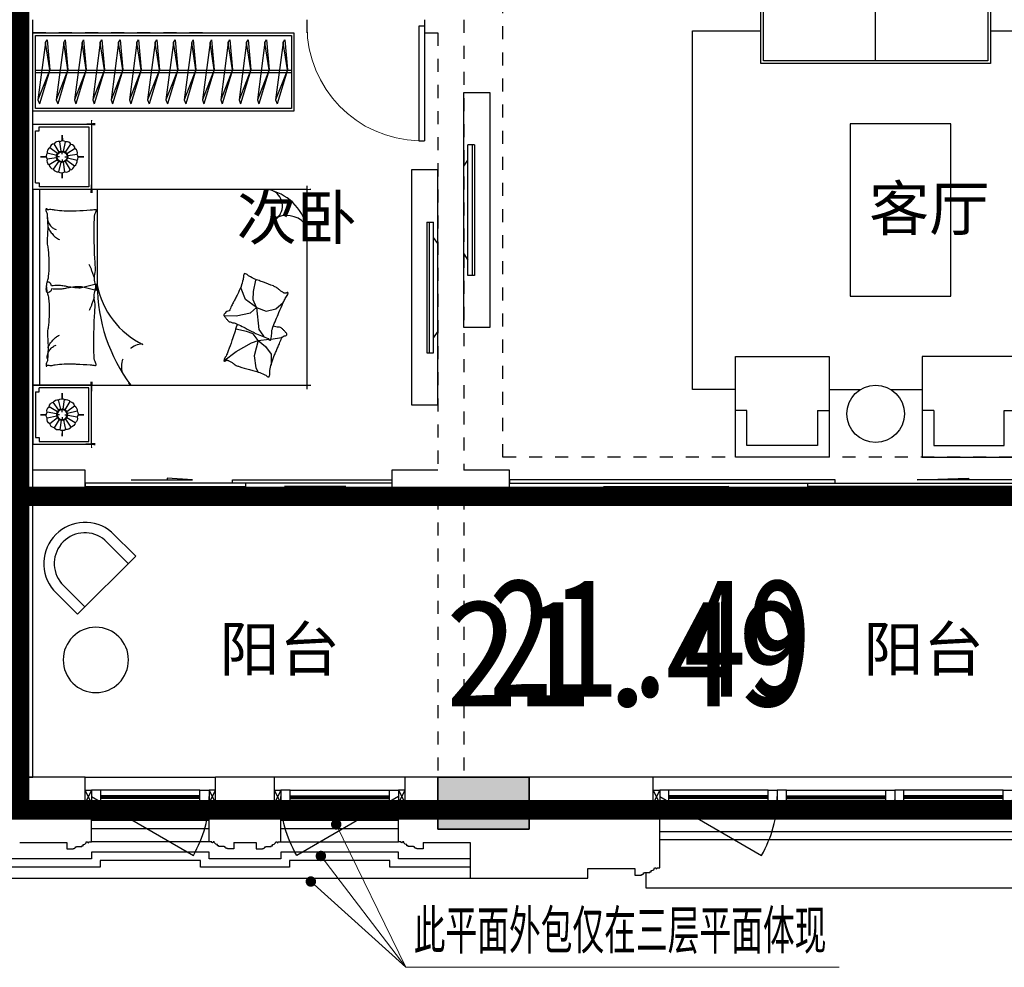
# Model space of a CAD drawing. Header units: millimetres. Extents: x 296296 to 297283, y 219875 to 220035.
# Tile 99 of 256: x 296773.09 to 296780.63, y 220009.13 to 220016.39. Entities that reach past the tile are written whole.
import ezdxf

# ---------------------------------------------------------------- set-up
doc = ezdxf.new("R2010")
doc.units = ezdxf.units.MM
for name, pattern in [('-DASH', [0.35, 0.25, -0.1]), ('185洋房-中间套（报建版）-旧规$0$DASH', [0.35, 0.25, -0.1]), ('185洋房-中间套（报建版）-旧规$0$洋房户型$0$_DASH', [0.6, 0.4, -0.2]), ('185洋房-中间套（报建版）-旧规$0$洋房户型$0$CONTINOUS', [0]), ('185洋房-中间套（报建版）-旧规$0$洋房户型$0$XU-140-SF-N1$0$DASH', [0.35, 0.25, -0.1])]:
    doc.linetypes.add(name, pattern=pattern)
doc.layers.add('$面积结果', color=7, linetype='Continuous')
doc.layers.add('面积-住宅半面积', color=1, linetype='Continuous')
for name, color, linetype, lineweight in [('A-注-房间名称.....ANNO-ROOM', 251, 'Continuous', 0), ('A-注-符号注释.....ANNO-IDEN', 251, 'Continuous', 0), ('面积-计容-住宅-0.5', 1, 'Continuous', 0), ('面积-计容-住宅-1', 1, 'Continuous', 0)]:
    doc.layers.add(name, color=color, linetype=linetype, lineweight=lineweight)
doc.styles.add('_TCH_DIM', font='SIMPLEX', dxfattribs={"bigfont": 'GBCBIG'})
doc.styles.add('dw', font='simhei.ttf')
doc.styles.get("Standard").update_dxf_attribs({"font": 'arial.ttf'})

# ---------------------------------------------------------------- blocks, each defined once
blk = doc.blocks.new('wy53eu64i765i57i78i')
blk.add_hatch(color=253).paths.add_polyline_path([(969274.9, 179658.4), (969274.9, 179258.4), (969974.9, 179258.4), (969974.9, 179658.4)], flags=0)
at = {"color": 253}
blk.add_lwpolyline([(969274.9, 179658.4), (969274.9, 179258.4), (969974.9, 179258.4), (969974.9, 179658.4), (969274.9, 179658.4)], close=True, dxfattribs=at)
blk = doc.blocks.new('sayea5yuteaytuytrauyt')
h = blk.add_hatch()
h.set_pattern_fill('钢筋混凝土', color=253, scale=100)
h.set_pattern_definition([(45, (0, 0), (-176.776695, 176.776695), []), (50, (0, 0), (717.26018, -62.75213), [75, -825]), (355, (0, 0), (-138.75133, 752.19213), [60, -660]), (100.4514, (59.8, -5.2), (578.5094, 689.43954), [63.7402, -701.1421]), (46.1842, (0, 200), (1067.24105, -165.519), [112.5, -1237.5]), (96.6356, (88.9, 186.2), (934.6627, 974.1179), [95.6103, -1051.713]), (351.1842, (0, 200), (934.662, 974.1186), [90, -990]), (21, (100, 150), (596.90705, -402.6189), [75, -825]), (326, (100, 150), (243.31533, 725.15005), [60, -660]), (71.4514, (149.74, 116.45), (840.22263, 322.5305), [63.7402, -701.1421]), (37.5, (0, 0), (12.159855, 332.893854), [0, -652, 0, -670, 0, -662.5]), (7.5, (0, 0), (263.06954, 394.41171), [0, -382, 0, -637, 0, -252.5]), (327.5, (-223, 0), (533.822436, -22.55487), [0, -250, 0, -780, 0, -1035]), (317.5, (-323, 0), (583.18617, 100.10498), [0, -325, 0, -518, 0, -735])])
h.paths.add_polyline_path([(1007424.9, 89058.4), (1007424.9, 87258.4), (1007174.9, 87258.4), (1007174.9, 89058.4)])
h.paths.add_polyline_path([(1021574.9, 89058.4), (1021574.9, 87258.4), (1021324.9, 87258.4), (1021324.9, 89058.4)])
h.paths.add_polyline_path([(989374.9, 89058.4), (989374.9, 87258.4), (989124.9, 87258.4), (989124.9, 89058.4)])
h.paths.add_polyline_path([(1039624.9, 89058.4), (1039624.9, 87258.4), (1039374.9, 87258.4), (1039374.9, 89058.4)])
h.paths.add_polyline_path([(1014474.9, 87858.4), (1014474.9, 84858.4), (1014274.9, 84858.4), (1014274.9, 87858.4)])
h.paths.add_polyline_path([(1044574.9, 92958.4), (1044574.9, 91158.4), (1044374.9, 91158.4), (1044374.9, 92758.4), (1044074.9, 92758.4), (1044074.9, 92958.4)])
h.paths.add_polyline_path([(984374.9, 92758.4), (984374.9, 91158.4), (984174.9, 91158.4), (984174.9, 92958.4), (984674.9, 92958.4), (984674.9, 92758.4)])
h.paths.add_polyline_path([(1027974.9, 92758.4), (1027974.9, 91258.4), (1027774.9, 91258.4), (1027774.9, 92958.4), (1028324.9, 92958.4), (1028324.9, 92758.4)])
h.paths.add_polyline_path([(1000974.9, 92958.4), (1000974.9, 91258.4), (1000774.9, 91258.4), (1000774.9, 92758.4), (1000424.9, 92758.4), (1000424.9, 92958.4)])
h.paths.add_polyline_path([(1033174.9, 92958.4), (1033174.9, 91258.4), (1032974.9, 91258.4), (1032974.9, 92758.4), (1032624.9, 92758.4), (1032624.9, 92958.4)])
h.paths.add_polyline_path([(995774.9, 92758.4), (995774.9, 91258.4), (995574.9, 91258.4), (995574.9, 92958.4), (996124.9, 92958.4), (996124.9, 92758.4)])
h.paths.add_polyline_path([(1014874.9, 80258.4), (1014874.9, 80058.4), (1014274.9, 80058.4), (1014274.9, 81858.4), (1014474.9, 81858.4), (1014474.9, 80258.4)])
h.paths.add_polyline_path([(1046674.9, 92358.4), (1046674.9, 90658.4), (1046474.9, 90658.4), (1046474.9, 92158.4), (1046024.9, 92158.4), (1046024.9, 92358.4)])
h.paths.add_polyline_path([(982274.9, 92158.4), (982274.9, 90658.4), (982074.9, 90658.4), (982074.9, 92358.4), (982724.9, 92358.4), (982724.9, 92158.4)])
h.paths.add_polyline_path([(1042874.9, 80058.4), (1042874.9, 79458.4), (1042074.9, 79458.4), (1042074.9, 79658.4), (1042674.9, 79658.4), (1042674.9, 80258.4), (1043624.9, 80258.4), (1043624.9, 80058.4)])
h.paths.add_polyline_path([(1010674.9, 80058.4), (1010674.9, 79458.4), (1009874.9, 79458.4), (1009874.9, 79658.4), (1010474.9, 79658.4), (1010474.9, 80258.4), (1011424.9, 80258.4), (1011424.9, 80058.4)])
h.paths.add_polyline_path([(1018874.9, 79658.4), (1018874.9, 79458.4), (1018074.9, 79458.4), (1018074.9, 80058.4), (1017324.9, 80058.4), (1017324.9, 80258.4), (1018274.9, 80258.4), (1018274.9, 79658.4)])
h.paths.add_polyline_path([(986674.9, 79658.4), (986674.9, 79458.4), (985874.9, 79458.4), (985874.9, 80058.4), (985124.9, 80058.4), (985124.9, 80258.4), (986074.9, 80258.4), (986074.9, 79658.4)])
h.paths.add_polyline_path([(1016574.9, 92758.4), (1016574.9, 91158.4), (1016374.9, 91158.4), (1016374.9, 92158.4), (1016074.9, 92158.4), (1016074.9, 92358.4), (1016374.9, 92358.4), (1016374.9, 92958.4), (1016874.9, 92958.4), (1016874.9, 92758.4)])
h.paths.add_polyline_path([(1012374.9, 92158.4), (1012374.9, 91158.4), (1012174.9, 91158.4), (1012174.9, 92758.4), (1011874.9, 92758.4), (1011874.9, 92958.4), (1012374.9, 92958.4), (1012374.9, 92358.4), (1012674.9, 92358.4), (1012674.9, 92158.4)])
h.paths.add_polyline_path([(1031699.9, 87258.4), (1031699.9, 86658.4), (1029249.9, 86658.4), (1029249.9, 87258.4), (1029449.9, 87258.4), (1029449.9, 86858.4), (1031499.9, 86858.4), (1031499.9, 87258.4)])
h.paths.add_polyline_path([(999499.9, 87258.4), (999499.9, 86658.4), (997049.9, 86658.4), (997049.9, 87258.4), (997249.9, 87258.4), (997249.9, 86858.4), (999299.9, 86858.4), (999299.9, 87258.4)])
h.paths.add_polyline_path([(1029449.9, 89158.4), (1029449.9, 88743.4), (1029249.9, 88743.4), (1029249.9, 89358.4), (1031699.9, 89358.4), (1031699.9, 88743.4), (1031499.9, 88743.4), (1031499.9, 89158.4)])
h.paths.add_polyline_path([(999499.9, 89358.4), (999499.9, 88743.4), (999299.9, 88743.4), (999299.9, 89158.4), (997249.9, 89158.4), (997249.9, 88743.4), (997049.9, 88743.4), (997049.9, 89358.4)])
h.paths.add_polyline_path([(1026174.8, 92958.4), (1026174.8, 90058.4), (1025974.8, 90058.4), (1025974.8, 92758.4), (1025574.9, 92758.4), (1025574.9, 92958.4)])
h.paths.add_polyline_path([(1002774.9, 92758.4), (1002774.9, 90058.4), (1002574.9, 90058.4), (1002574.9, 92958.4), (1003174.9, 92958.4), (1003174.9, 92758.4)])
h.paths.add_polyline_path([(993974.9, 92958.4), (993974.9, 90058.4), (993774.9, 90058.4), (993774.9, 92758.4), (993374.9, 92758.4), (993374.9, 92958.4)])
h.paths.add_polyline_path([(1034974.9, 92758.4), (1034974.9, 90058.4), (1034774.9, 90058.4), (1034774.9, 92958.4), (1035374.9, 92958.4), (1035374.9, 92758.4)])
h.paths.add_polyline_path([(1046674.9, 83408.4), (1046674.9, 80058.4), (1046074.9, 80058.4), (1046074.9, 80258.4), (1046474.9, 80258.4), (1046474.9, 83408.4)])
h.paths.add_polyline_path([(982674.9, 80258.4), (982674.9, 80058.4), (982074.9, 80058.4), (982074.9, 83408.4), (982274.9, 83408.4), (982274.9, 80258.4)])
h.paths.add_polyline_path([(1001674.9, 89358.4), (1001674.9, 86658.4), (1001474.9, 86658.4), (1001474.9, 89158.4), (1000774.9, 89158.4), (1000774.9, 89358.4)])
h.paths.add_polyline_path([(1027274.9, 89158.4), (1027274.9, 86658.4), (1027074.9, 86658.4), (1027074.9, 89358.4), (1027974.9, 89358.4), (1027974.9, 89158.4)])
h.paths.add_polyline_path([(995074.9, 89158.4), (995074.9, 86658.4), (994874.9, 86658.4), (994874.9, 89358.4), (995774.9, 89358.4), (995774.9, 89158.4)])
h.paths.add_polyline_path([(1033874.9, 89358.4), (1033874.9, 86658.4), (1033674.9, 86658.4), (1033674.9, 89158.4), (1032974.9, 89158.4), (1032974.9, 89358.4)])
h.paths.add_polyline_path([(989374.9, 92958.4), (989374.9, 92158.4), (988974.9, 92158.4), (988974.9, 92958.4)])
h.paths.add_polyline_path([(1007574.9, 92958.4), (1007574.9, 92158.4), (1007174.9, 92158.4), (1007174.9, 92958.4)])
h.paths.add_polyline_path([(995074.9, 79658.4), (995074.9, 79258.4), (994374.9, 79258.4), (994374.9, 79658.4)])
h.paths.add_polyline_path([(1002174.9, 79658.4), (1002174.9, 79258.4), (1001474.9, 79258.4), (1001474.9, 79658.4)])
h.paths.add_polyline_path([(1027274.9, 79658.4), (1027274.9, 79258.4), (1026574.9, 79258.4), (1026574.9, 79658.4)])
h.paths.add_polyline_path([(1034374.9, 79658.4), (1034374.9, 79258.4), (1033674.9, 79258.4), (1033674.9, 79658.4)])
h.paths.add_polyline_path([(1039774.9, 92958.4), (1039774.9, 92158.4), (1039374.9, 92158.4), (1039374.9, 92958.4)])
h.paths.add_polyline_path([(1021574.9, 92958.4), (1021574.9, 92158.4), (1021174.9, 92158.4), (1021174.9, 92958.4)])
at = {"color": 253}
blk.add_lwpolyline([(1002174.9, 79658.4), (1002174.9, 79258.4), (1001474.9, 79258.4), (1001474.9, 79658.4), (1002174.9, 79658.4)], close=True, dxfattribs=at)
blk = doc.blocks.new('druetraduartiujryiksyiytu')
at = {"color": 253}
for points in [[(820374.9, 221328.4), (821274.9, 221328.4)], [(821824.9, 221328.4), (822724.9, 221328.4)], [(823824.9, 221328.4), (824724.9, 221328.4)], [(825274.9, 221328.4), (826174.9, 221328.4)], [(820374.9, 221263.4), (821274.9, 221263.4)], [(821824.9, 221263.4), (822724.9, 221263.4)], [(823824.9, 221263.4), (824724.9, 221263.4)], [(825274.9, 221263.4), (826174.9, 221263.4)], [(826724.9, 221033.4), (826174.9, 221033.4), (826174.9, 221083.4), (825274.9, 221083.4), (825274.9, 221033.4), (824724.9, 221033.4), (824724.9, 221083.4), (823824.9, 221083.4), (823824.9, 221033.4), (822724.9, 221033.4), (822724.9, 221083.4), (821824.9, 221083.4), (821824.9, 221033.4), (821274.9, 221033.4), (821274.9, 221083.4), (820374.9, 221083.4), (820374.9, 221033.4), (819824.9, 221033.4)], [(826724.9, 220968.4), (826109.9, 220968.4), (826109.9, 221018.4), (825339.9, 221018.4), (825339.9, 220968.4), (824659.9, 220968.4), (824659.9, 221018.4), (823889.9, 221018.4), (823889.9, 220968.4), (822659.9, 220968.4), (822659.9, 221018.4), (821889.9, 221018.4), (821889.9, 220968.4), (821209.9, 220968.4), (821209.9, 221018.4), (820439.9, 221018.4), (820439.9, 220968.4), (819824.9, 220968.4)], [(819824.9, 220883.4), (826724.9, 220883.4)]]:
    blk.add_lwpolyline(points, dxfattribs=at)
blk = doc.blocks.new('4uyh5uj6kj67j75rykjtuk7tsik76ykj')
at = {"color": 253}
for s, p in [('客厅', (829777.5, 425844.5)), ('次卧', (824935.5, 425774.5)), ('阳台', (824805, 422470.5)), ('阳台', (829734.5, 422470.5))]:
    blk.add_text(s, height=337.59, dxfattribs=at).set_placement(p)
blk = doc.blocks.new('185洋房-边套（报建版）-旧规')
at = {"color": 253, "linetype": 'Continuous'}
for p, q in [((16200, 2350), (16200, 5900)), ((16200, 100), (16200, 2350)), ((16000, 100), (16200, 100))]:
    blk.add_line(p, q, dxfattribs=at)
blk = doc.blocks.new('185洋房-中间套（报建版）-旧规$0$洋房户型$0$0627004614060755559669DADA558A$C1E567C63')
at = {"color": 253}
blk.add_circle((250, 250), 250, dxfattribs=at)
blk = doc.blocks.new('185洋房-中间套（报建版）-旧规$0$洋房户型$0$0627004614060755559669DADA558Desk_5_ICDA')
at = {"color": 253}
for p, q in [((0, 260.3), (0, 0)), ((80, 260.3), (80, 0)), ((549.2, 260.3), (549.2, 0)), ((629.2, 260.3), (629.2, 0)), ((629.2, 0), (0, 0))]:
    blk.add_line(p, q, dxfattribs=at)
for radius in [315.7, 235.7]:
    blk.add_arc((314.6, 234.3), radius, 4.71807, 175.27904, dxfattribs=at)
blk = doc.blocks.new('*U1163')
at = {"color": 253, "rotation": 44.99999999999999}
blk.add_blockref('185洋房-中间套（报建版）-旧规$0$洋房户型$0$0627004614060755559669DADA558Desk_5_ICDA', (1110.2, 500), dxfattribs=at)
at = {"color": 253, "ltscale": 500, "xscale": -1, "rotation": 90}
blk.add_blockref('185洋房-中间套（报建版）-旧规$0$洋房户型$0$0627004614060755559669DADA558A$C1E567C63', (1500, 400), dxfattribs=at)
blk = doc.blocks.new('*U1185')
at = {"color": 253}
for p, q in [((81.7, 1227.3), (31.1, 1227.3)), ((31.1, 1110), (31.1, 1227.3)), ((64.7, 1227.3), (64.7, 227.3)), ((81.7, 1227.3), (81.7, 227.3)), ((0, 1063.1), (31.1, 1110)), ((0, 391.5), (0, 1063.1)), ((31.1, 344.6), (31.1, 1110)), ((0, 391.5), (31.1, 344.6)), ((31.1, 227.3), (31.1, 344.6)), ((81.7, 227.3), (31.1, 227.3))]:
    blk.add_line(p, q, dxfattribs=at)
blk.add_lwpolyline([(200, -172.7), (0, -172.7), (0, 1627.3), (200, 1627.3)], close=True, dxfattribs=at)
blk = doc.blocks.new('185洋房-中间套（报建版）-旧规$0$洋房户型$0$11A$C643C1FD2')
at = {"color": 253}
for points in [[(28, 342.7, -0.263368), (0.1, 361.5, -0.494818), (9.2, 380.2, -0.049225), (26.9, 382, -0.036831), (50.5, 380.2, -0.031893), (88.5, 372.1, 0.035782), (122.4, 365.1, 0.032941), (212.1, 359.2, 0.026564), (323.3, 365.1, 0.017905), (360.8, 370.4, -0.033397), (381, 372.7, -0.03204), (418.1, 372, 0.018442), (482.4, 368.9, 0.010837), (547.2, 369.7, 0.014624), (595.1, 372.7, 0.111249), (617.7, 380, -0.153708), (634.6, 384, -0.076444), (642, 382.2, -0.215512), (643.9, 380.2, -0.585858), (641.3, 377.2, 0.363489), (636.4, 374.6, 0.191716), (636.4, 363, -0.129675), (638.3, 346.4, -0.01735), (635.3, 329.6, 0.019326), (632.7, 314.5, 0.018818), (626.1, 246.1, 0.021828), (625.2, 186.9, 0.006204), (626.5, 153.1, 0.001963), (632.7, 46.2, 0.028341), (636.9, 10, -0.117014), (636.4, 1.1, -0.36606), (635, 0.2, -0.03973), (621.4, 3, -0.048309), (607.7, 8.5, 0.062981), (597, 12.4, 0.04058), (573.6, 15.8, 0.014345), (506.9, 18, 0.005484), (381.4, 17.3, 0.007153), (285.3, 14.3, 0.008762), (242.7, 11.6, -0.008153), (197, 8.6, -0.06251), (139.9, 13, 0.078669), (94.3, 15.1, 0.047825), (71.9, 10.4, -0.034494), (41.1, 3, -0.023571), (15.8, 0, -0.510228), (14.9, 1.1), (22.4, 31.2), (43, 113.7, 0.073041), (45, 133.3, 0.023305), (39.3, 194.4, 0.018299), (35.2, 217.3, -0.01097), (27.9, 255.3, -0.042281), (24.9, 289.6, -0.027201), (27.9, 343)], [(501.9, 368.9, 0.027842), (478.1, 358.3, 0.048685), (465.5, 350.2, 0.023666), (437.6, 325.8, 0.031223), (418.6, 305.1, 0.046801), (413.5, 297.5, 0.023191), (405.5, 280.7)], [(583.8, 374.6, 0.088153), (549.3, 371, 0.088153), (518.1, 355.8, 0.077547), (496.5, 334.2, 0.077547), (482.4, 307)], [(118.4, 15.8, 0.009729), (145.7, 24.8, 0.009729), (172.6, 34.9, 0.007971), (194.3, 44, 0.007971), (215.8, 53.7)]]:
    blk.add_lwpolyline(points, format="xyb", dxfattribs=at)
blk = doc.blocks.new('185洋房-中间套（报建版）-旧规$0$洋房户型$0$11A$C5A527934')
at = {"color": 253}
for p, q in [((122.8, 492.3), (194, 398.8)), ((469.1, 493.2), (467.3, 399.6)), ((194, 398.8), (261.6, 281.4)), ((347, 320.5), (364.8, 400.5)), ((467.3, 399.6), (490.5, 289.8)), ((329.2, 269), (347, 320.5)), ((530.8, 243.4), (592.7, 326.9)), ((592.7, 326.9), (677.8, 361)), ((677.8, 361), (699.5, 357.9)), ((69.5, 247.7), (37.1, 229.6)), ((162, 260.1), (69.5, 247.7)), ((277.7, 231.7), (162, 260.1)), ((277.7, 231.7), (233.2, 174.8)), ((261.6, 281.4), (277.7, 231.7)), ((277.7, 231.7), (329.2, 269)), ((277.7, 231.7), (288.3, 147)), ((363.6, 226.4), (318.7, 193.9)), ((530.8, 243.4), (363.6, 226.4)), ((490.5, 289.8), (530.8, 243.4)), ((530.8, 243.4), (502.9, 169.1)), ((530.8, 243.4), (591.1, 268.1)), ((591.1, 268.1), (653.1, 265)), ((653.1, 265), (741.3, 249.6)), ((741.3, 249.6), (744.3, 243.8)), ((233.2, 174.8), (174.5, 132.1)), ((318.7, 193.9), (307.8, 186.1)), ((502.9, 169.1), (521.5, 94.8)), ((174.5, 132.1), (90.9, 132.1)), ((289.9, 133.7), (300.6, 48.6)), ((521.5, 94.8), (569.7, 38.5))]:
    blk.add_line(p, q, dxfattribs=at)
blk.add_lwpolyline([(405, 391.5, -0.025626), (394.6, 394, -0.0108), (278.2, 431.5, -0.00456), (199.4, 459.6, -0.01125), (167.9, 471.9, -0.069394), (150.9, 482, 0.079756), (136, 490.4, 0.106399), (122.8, 492.3, 0.328642), (119.2, 489.3, 0.299547), (121.3, 483.4, -0.189917), (126.3, 475.5, -0.033518), (127.3, 466.2, -0.075627), (126.9, 462.1, -0.053489), (124.2, 455.1, -0.017838), (113.3, 435.3, -0.038394), (97.8, 413.4, 0.059529), (88.5, 398.9, 0.035943), (79, 375.3, 0.011245), (55.9, 297.6, 0.006203), (46.6, 262, -0.010783), (41.1, 241.6, -0.019485), (37.1, 229.6, -0.005062), (19.4, 184.4, -0.101392), (4.4, 161.7, 0.223768), (0, 149.6, 0.25558), (2.8, 145.5, 0.081563), (16.9, 140.9, 0.071805), (32.3, 140.8, -0.069985), (48.1, 140.7, -0.03546), (101.7, 129, -0.029432), (163.8, 106.8, -0.001554), (193.8, 93.8, 0.00152), (224.5, 80.6, 0.004735), (256.2, 67.5, -0.00382), (295.6, 51.2, -0.296001), (315.3, 22.1, 0.649774), (334.6, 14, 0.02319), (338.7, 18.2, -0.0288), (342, 21.5, -0.005727), (347.9, 26.7, 0.004358), (355.7, 33.5, 0.027528), (371, 48.7, 0.046214), (378.7, 59, 0.194121), (381.2, 74, -0.133719), (382.3, 95.6, -0.005779), (389, 115.4, -0.008882)], format="xyb", dxfattribs=at)
blk.add_lwpolyline([(770.3, 299.1, 0.101392), (787, 320.6, -0.223768), (792.3, 332.3, -0.25558), (789.8, 336.7, -0.081563), (776.1, 342.3, -0.071805), (760.8, 343.6, 0.069985), (745, 344.9, 0.03546), (692.5, 360.6, 0.029432), (632.3, 387.6, 0.001554), (603.3, 402.8, -0.00152), (573.8, 418.3, -0.004735), (543.1, 433.8, 0.00382), (505.1, 453.1, 0.296001), (487.7, 483.6, 0.265444), (469.1, 493.2, -0.02319), (464.7, 489.3, 0.0288), (461.2, 486.3, 0.005727), (454.9, 481.5, -0.004358), (446.6, 475.3, -0.027528), (430.1, 461.4, -0.046214), (421.7, 451.7, -0.194121), (418, 436.9, 0.133719), (415.3, 415.4, 0.011505), (398.6, 377.3, 0.008882), (374.9, 328.9, 0.012426), (341.4, 267.4, -0.033612), (330, 244.1), (309.3, 193.4), (293.3, 154.3, 0.224341), (280.3, 142.3, -0.722772), (280.1, 134.4, -0.103513), (283.5, 133.9, 0.053465), (290, 133.7, 0.030109), (310.7, 129.5, -0.031436), (330.6, 125.5, -0.05324), (344.2, 125.2, 0.05518), (357.4, 124.8, 0.056271), (380.1, 118.8, 0.0108), (493.3, 72.6, 0.00456), (569.7, 38.5, 0.01125), (600.2, 23.8, 0.069394), (616.3, 12.5, -0.079756), (630.6, 2.9, -0.106399), (643.6, 0, -0.328642), (647.5, 2.8, -0.299547), (645.8, 8.8, 0.189917), (641.5, 17.1, 0.033518), (641.1, 26.4, 0.075627), (641.8, 30.4, 0.053489), (645, 37.3, 0.017838), (657.4, 56.2, 0.038394), (674.5, 76.8, -0.059529), (685, 90.5, -0.035943), (696.3, 113.3, -0.011245), (725.3, 189, -0.006203), (737.2, 223.8, 0.010783), (744.3, 243.8, 0.019485), (749.2, 255.4, 0.005062)], format="xyb", close=True, dxfattribs=at)
blk = doc.blocks.new('185洋房-中间套（报建版）-旧规$0$洋房户型$0$11cdx床头灯2.0')
at = {"color": 253}
for p, q in [((0, 122), (0, 164.8)), ((-22.4, 36.6), (-61.2, 100)), ((-6.7, 42.3), (-18.3, 115.8)), ((10, 41.7), (27.5, 114)), ((25.2, 34.7), (69, 94.8)), ((-122, 0), (-164.8, 0)), ((-41.7, 10), (-114, 27.5)), ((-34.7, 25.2), (-94.8, 69)), ((-19.5, 0), (-38.2, 0)), ((0, 19.5), (0, 38.2)), ((19.5, 0), (38.2, 0)), ((36.6, 22.4), (100, 61.2)), ((42.3, 6.7), (115.8, 18.3)), ((122, 0), (164.8, 0)), ((-42.3, -6.7), (-115.8, -18.3)), ((-36.6, -22.4), (-100, -61.2)), ((-25.2, -34.7), (-69, -94.8)), ((-27.3, -114.1), (-10, -41.7)), ((0, -19.5), (0, -38.2)), ((18.7, -113.9), (7, -42.3)), ((62.6, -99.2), (22.9, -36.2)), ((34.7, -25.2), (96, -67.3)), ((41.7, -10), (114.4, -25.8)), ((0, -122), (0, -164.8))]:
    blk.add_line(p, q, dxfattribs=at)
for points in [[(0, 164.8), (0, 122)], [(-164.8, 0), (-122, 0)], [(164.8, 0), (122.1, -1.7)], [(0, -164.8), (0, -122)]]:
    blk.add_lwpolyline(points, dxfattribs=at)
for radius in [42.9, 38.2]:
    blk.add_circle((0, 0), radius, dxfattribs=at)
for centre, start, end in [((-55.7, 60.3), 97.98094, 167.5445), ((-28.3, 77.1), 75.48094, 145.0445), ((3.3, 82), 52.98094, 122.5445), ((34.5, 74.5), 30.48094, 100.0445), ((60.3, 55.7), 7.98094, 77.5445), ((-82, 3.3), 142.98094, 212.5445), ((-74.5, 34.5), 120.48094, 190.0445), ((77.1, 28.3), 345.48094, 55.0445), ((82, -3.3), 322.98094, 32.5445), ((-77.1, -28.3), 165.48094, 235.0445), ((-60.3, -55.7), 187.98094, 257.5445), ((55.7, -60.3), 277.98094, 347.5445), ((74.5, -34.5), 300.48094, 10.0445), ((-34.5, -74.5), 210.48094, 280.0445), ((-3.3, -82), 232.98094, 302.5445), ((28.3, -77.1), 255.48094, 325.0445)]:
    blk.add_arc(centre, 40.1, start, end, dxfattribs=at)
blk = doc.blocks.new('*U1187')
at = {"color": 253}
for p, q in [((-750, 0), (-1200, 0)), ((-1200, 0), (-1200, -450)), ((-1200, 0), (1250, 0)), ((750, 0), (-750, 0)), ((-750, 0), (-750, -2100)), ((-750, -450), (-750, 0)), ((750, -2100), (750, 0)), ((750, -450), (750, 0)), ((750, 0), (1250, 0)), ((1250, 0), (1250, -450)), ((-1180, -50), (-1180, -430)), ((-770, -430), (-770, -50)), ((750, -52.4), (-750, -52.4)), ((770, -430), (770, -50)), ((1230, -50), (1230, -430)), ((-1200, -450), (-750, -450)), ((-1180, -430), (-770, -430)), ((1250, -450), (750, -450)), ((1230, -430), (770, -430)), ((-750, -2100), (750, -2100))]:
    blk.add_line(p, q, dxfattribs=at)
at = {"color": 253, "linetype": '185洋房-中间套（报建版）-旧规$0$洋房户型$0$CONTINOUS', "ltscale": 2.5}
blk.add_line((750, -494.1), (20.4, -493.7), dxfattribs=at)
at = {"color": 253}
for points in [[(-1150, -20), (-1150, -50), (-1180, -50)], [(-800, -20), (-1150, -20)], [(-800, -20), (-800, -50), (-770, -50)], [(800, -20), (800, -50), (770, -50)], [(800, -20), (1200, -20)], [(1200, -20), (1200, -50), (1230, -50)]]:
    blk.add_lwpolyline(points, dxfattribs=at)
for points in [[(-1200, -332.6, 0, 18, 0), (-1200, -478.5, 10, 10, 0)], [(-750, -349.7, 0, 10, 0), (-750, -477.7, 10, 10, 0)], [(750, -349.7, 0, 10, 0), (750, -477.7, 10, 10, 0)], [(1250, -332.6, 0, 18, 0), (1250, -478.5, 10, 10, 0)], [(-1230.6, -450, 10, 0, 0), (-1052.9, -450, 10, 10, 0)], [(-723.3, -450, 18, 0, 0), (-882.5, -450, 10, 10, 0)], [(723.3, -450, 18, 0, 0), (882.5, -450, 10, 10, 0)], [(1280.6, -450, 10, 0, 0), (1102.9, -450, 10, 10, 0)], [(518.5, -1859, 10, 0, 0.374242), (684.4, -1895.4, 10, 10, -2.21586)], [(536.1, -1863.7, 10, 0, -0.177019), (543.3, -1995.7, 10, 10, 2.21586)], [(750, -1958.5, 0, 10, 0), (750, -2130, 10, 10, 0)], [(-750, -2005.4, 0, 10, 0), (-750, -2130, 10, 10, 0)], [(-508.3, -2100, 0, 10, 0), (-780, -2100, 10, 10, 0)], [(625.4, -2100, 0, 10, 0), (780, -2100, 10, 10, 0)]]:
    blk.add_lwpolyline(points, format="xyseb", dxfattribs=at)
at = {"color": 253, "linetype": '185洋房-中间套（报建版）-旧规$0$洋房户型$0$CONTINOUS', "ltscale": 2.5}
for centre, radius, start, end in [((21.1, -1775.7), 1282, 90.03486, 126.97703), ((139.4, -1124.5), 642, 100.68461, 154.07892), ((365.9, -1720.7), 391.6, 284.35656, 348.69827), ((369.2, -1944.9), 181.3, 301.18333, 22.20619), ((623.9, -1781.8), 129.7, 228.54501, 346.43867)]:
    blk.add_arc(centre, radius, start, end, dxfattribs=at)
at = {"color": 253, "linetype": '185洋房-中间套（报建版）-旧规$0$洋房户型$0$XU-140-SF-N1$0$DASH', "ltscale": 2.5}
blk.add_arc((-607.9, -855.2), 175.9, 5.18841, 143.87868, dxfattribs=at)
at = {"color": 253, "xscale": -1}
for name, p in [('185洋房-中间套（报建版）-旧规$0$洋房户型$0$11cdx床头灯2.0', (-975, -225)), ('185洋房-中间套（报建版）-旧规$0$洋房户型$0$11A$C643C1FD2', (39.7, -485.7))]:
    blk.add_blockref(name, p, dxfattribs=at)
at = {"color": 253}
for name, p in [('185洋房-中间套（报建版）-旧规$0$洋房户型$0$11cdx床头灯2.0', (1000, -225)), ('185洋房-中间套（报建版）-旧规$0$洋房户型$0$11A$C643C1FD2', (-39.7, -485.7)), ('185洋房-中间套（报建版）-旧规$0$洋房户型$0$11A$C5A527934', (-685.6, -1956.2))]:
    blk.add_blockref(name, p, dxfattribs=at)
blk = doc.blocks.new('185洋房-中间套（报建版）-旧规$0$洋房户型$0$11A$C17570B11')
at = {"color": 253}
for p, q in [((0, 0), (-211, -32.5)), ((0, 0), (228.5, -89.9)), ((-211, -32.5), (-229.8, -20.5)), ((-211, -32.5), (228.5, -89.9)), ((228.5, -89.9), (259.1, -78.9))]:
    blk.add_line(p, q, dxfattribs=at)
blk.add_lwpolyline([(-229.8, -20.5), (0, 0), (259.1, -78.9)], dxfattribs=at)
blk = doc.blocks.new('*U1157')
at = {"color": 253}
for points in [[(50, 0), (2050, 0), (2050, -600), (50, -600)], [(70, -20), (2030, -20), (2030, -580), (70, -580)]]:
    blk.add_lwpolyline(points, close=True, dxfattribs=at)
for points in [[(70, -285.3), (2030, -285.3)], [(70, -305.3), (2030, -305.3)]]:
    blk.add_lwpolyline(points, dxfattribs=at)
at = {"color": 253, "rotation": 270}
for p in [(179.6, -285.1), (319.6, -285.1), (459.6, -285.1), (599.6, -285.1), (739.6, -285.1), (879.6, -285.1), (1019.6, -285.1), (1159.6, -285.1), (1299.6, -285.1), (1439.6, -285.1), (1579.6, -285.1), (1719.6, -285.1), (1859.6, -285.1), (1999.6, -285.1)]:
    blk.add_blockref('185洋房-中间套（报建版）-旧规$0$洋房户型$0$11A$C17570B11', p, dxfattribs=at)
blk = doc.blocks.new('185洋房-中间套（报建版）-旧规$0$洋房户型$0$11Sofa_1_ICDA')
at = {"color": 253}
for p, q in [((-850, 1100), (-850, -1100)), ((0, 1100), (-850, 1100)), ((0, 1100), (0, -1100)), ((-80, 1020), (-850, 1020)), ((-80, -1020), (-80, 1020)), ((-80, 340), (-850, 340)), ((-80, -340), (-850, -340)), ((-850, -1020), (-80, -1020)), ((-850, -1100), (0, -1100))]:
    blk.add_line(p, q, dxfattribs=at)
blk = doc.blocks.new('185洋房-中间套（报建版）-旧规$0$洋房户型$0$11Sofa_4_ICDA')
at = {"color": 253}
for p, q in [((80, 325.5), (0, 325.5)), ((80, 325.5), (25.5, 325.5)), ((570.9, 325.5), (625.5, 325.5)), ((570.9, 325.5), (650.9, 325.5))]:
    blk.add_line(p, q, dxfattribs=at)
for points in [[(650.9, 0), (650.9, 700), (0, 700), (0, 0), (650.9, 0), (650.9, 325.5)], [(80, 325.5), (80, 80), (570.9, 80), (570.9, 325.5)], [(80, 325.5), (80, 80), (570.9, 80), (570.9, 325.5)]]:
    blk.add_lwpolyline(points, dxfattribs=at)
blk = doc.blocks.new('185洋房-中间套（报建版）-旧规$0$洋房户型$0$11Sofa_5_ICDA')
at = {"color": 253}
for points in [[(0, 0), (1600, 0), (1600, -600), (0, -600)], [(20, -20), (1580, -20), (1580, -580), (20, -580)]]:
    blk.add_lwpolyline(points, close=True, dxfattribs=at)
blk.add_lwpolyline([(800, -580), (800, -20)], dxfattribs=at)
blk = doc.blocks.new('*U1188')
at = {"color": 253}
for p, q in [((-425, 1246.5), (-425, 1639.2)), ((-228.6, 1442.9), (-621.4, 1442.9)), ((-2367.1, -1248.9), (-2148.7, -1248.9)), ((-1936.5, -1248.9), (-1718.1, -1248.9)), ((-425, -1246.5), (-425, -1639.2)), ((-228.6, -1442.9), (-621.4, -1442.9))]:
    blk.add_line(p, q, dxfattribs=at)
for points in [[(-3018.1, -1248.9), (-3318.1, -1248.9), (-3318.1, 1248.9), (-2842.6, 1248.9)], [(-1242.6, 1248.9), (-650, 1248.9), (-650, 1100)], [(-650, -1100), (-650, -1248.9), (-1067.1, -1248.9)]]:
    blk.add_lwpolyline(points, dxfattribs=at)
blk.add_lwpolyline([(-1519, -600), (-1519, 600), (-2219, 600), (-2219, -600)], close=True, dxfattribs=at)
for centre, radius in [((-425, 1442.9), 250), ((-425, 1442.9), 130.9), ((-425, 1442.9), 91.6), ((-2042.6, -1418.5), 200), ((-425, -1442.9), 250), ((-425, -1442.9), 130.9), ((-425, -1442.9), 91.6)]:
    blk.add_circle(centre, radius, dxfattribs=at)
for name, p in [('185洋房-中间套（报建版）-旧规$0$洋房户型$0$11Sofa_5_ICDA', (-2842.6, 1620)), ('185洋房-中间套（报建版）-旧规$0$洋房户型$0$11Sofa_1_ICDA', (0, 0)), ('185洋房-中间套（报建版）-旧规$0$洋房户型$0$11Sofa_4_ICDA', (-1718.1, -1720))]:
    blk.add_blockref(name, p, dxfattribs=at)
at = {"color": 253, "xscale": -1}
blk.add_blockref('185洋房-中间套（报建版）-旧规$0$洋房户型$0$11Sofa_4_ICDA', (-2367.1, -1720), dxfattribs=at)
blk = doc.blocks.new('185洋房-中间套（报建版）-旧规$0$洋房户型$0$$DORLIB2D$00000131')
at = {"color": 253, "lineweight": -2}
for p, q in [((0.15, 0.125), (0.2319, 0.1973)), ((0.2319, 0.1973), (0.2319, 0.125)), ((-0.5, 0.125), (-0.5, 0)), ((0.0192, 0.125), (-0.5, 0.125)), ((0.0192, 0), (0.0192, 0.125)), ((0.35, 0.125), (0.15, 0.125)), ((-0.5, 0), (0.0192, 0)), ((-0.024, 0), (0.5, 0)), ((-0.024, -0.125), (-0.024, 0)), ((0.5, 0), (0.5, -0.125)), ((-0.35, -0.125), (-0.15, -0.125)), ((-0.2319, -0.1973), (-0.2319, -0.125)), ((-0.15, -0.125), (-0.2319, -0.1973)), ((0.5, -0.125), (-0.024, -0.125))]:
    blk.add_line(p, q, dxfattribs=at)
blk = doc.blocks.new('185洋房-中间套（报建版）-旧规$0$洋房户型$0$$DorLib2D$00000001')
at = {"color": 253}
for p, q in [((0.45, 0.975), (0.5, 0.975)), ((0.45, 0), (0.45, 0.975)), ((0.5, 0), (0.5, 0.975)), ((0.5, 0), (0.45, 0))]:
    blk.add_line(p, q, dxfattribs=at)
at = {"color": 253, "lineweight": 13}
blk.add_arc((0.475, 0), 0.975, 91.46928, 180, dxfattribs=at)
blk = doc.blocks.new('185洋房-中间套（报建版）-旧规')
at = {"color": 253, "linetype": '185洋房-中间套（报建版）-旧规$0$DASH'}
for p, q in [((18300, 5800), (18300, 5900)), ((19200, 5900), (19200, 5800)), ((19500, 5900), (19500, 2450)), ((17500, 5800), (16200, 5800)), ((17500, 5800), (18300, 5800)), ((19200, 5800), (19300, 5800)), ((19300, 5800), (19300, 2450)), ((19300, 2250), (19300, 100)), ((19500, 2250), (19500, 100)), ((19500, 100), (19300, 100))]:
    blk.add_line(p, q, dxfattribs=at)
at = {"color": 253, "linetype": 'Continuous'}
for p, q in [((16200, 2450), (16200, 5800)), ((16600, 2450), (16200, 2450)), ((16600, 2250), (16600, 2450)), ((19300, 2450), (18950, 2450)), ((18950, 2450), (18950, 2250)), ((19850, 2450), (19500, 2450)), ((19850, 2250), (19850, 2450)), ((16200, 100), (16200, 2250)), ((16200, 2250), (16600, 2250)), ((18950, 2250), (19300, 2250)), ((19500, 2250), (19850, 2250)), ((16000, 100), (16200, 100))]:
    blk.add_line(p, q, dxfattribs=at)
at = {"color": 253, "linetype": '185洋房-中间套（报建版）-旧规$0$洋房户型$0$_DASH', "ltscale": 0.5}
blk.add_lwpolyline([(19800, 7100), (24900, 7100), (24900, 2550), (19800, 2550)], close=True, dxfattribs=at)
at = {"color": 253, "xscale": 1.1, "yscale": 1.1, "zscale": 1.1}
blk.add_blockref('*U1188', (24900, 4442), dxfattribs=at)
at = {"color": 253}
for name, p, xscale, yscale, zscale, rotation in [('185洋房-中间套（报建版）-旧规$0$洋房户型$0$$DorLib2D$00000001', (18750, 5850), -900, 900, 100, 179.9999999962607), ('185洋房-中间套（报建版）-旧规$0$洋房户型$0$$DORLIB2D$00000131', (17775, 2350), 2350, -200, 200, 180), ('185洋房-中间套（报建版）-旧规$0$洋房户型$0$$DORLIB2D$00000131', (22250, 2350), -4800, -200, 200, 180)]:
    blk.add_blockref(name, p, dxfattribs=dict(at, xscale=xscale, yscale=yscale, zscale=zscale, rotation=rotation))
for name, p, rotation in [('*U1157', (16150, 5800), 359.9999629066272), ('*U1187', (16200, 3850), 89.99996290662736)]:
    blk.add_blockref(name, p, dxfattribs=dict(at, rotation=rotation))
blk.add_blockref('*U1185', (19500, 3714.7), dxfattribs=at)
at = {"color": 253, "xscale": -1}
blk.add_blockref('*U1185', (19300, 3122.7), dxfattribs=at)
at = {"color": 253, "extrusion": (0, 0, -1), "xscale": -1, "zscale": -1, "rotation": 359.9998733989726}
blk.add_blockref('*U1163', (-15432.8, 846.9), dxfattribs=at)
blk = doc.blocks.new('*U1491')
at = {"color": 253}
blk.add_lwpolyline([(3858.6, 221), (3858.6, 340), (48.6, 340), (48.6, 221)], dxfattribs=at)
for points in [[(-36.4, 190), (-36.4, 240), (13.6, 240), (13.6, 237), (20.6, 237), (20.6, 234), (23.6, 234, -0.414214), (30.6, 227), (30.6, 224), (37.6, 224), (37.6, 221), (78.6, 221), (78.6, 216), (88.6, 216), (88.6, 206), (93.6, 206, -0.403991), (113.6, 185), (123.6, 185), (123.6, 187.5, -1), (133.6, 187.5), (133.6, 185), (153.6, 185), (153.6, -310)], [(3943.6, 190), (3943.6, 240), (3893.6, 240), (3893.6, 237), (3886.6, 237), (3886.6, 234), (3883.6, 234, 0.414214), (3876.6, 227), (3876.6, 224), (3869.6, 224), (3869.6, 221), (3828.6, 221), (3828.6, 216), (3818.6, 216), (3818.6, 206), (3813.6, 206, 0.403991), (3793.6, 185), (3783.6, 185), (3783.6, 187.5, 1), (3773.6, 187.5), (3773.6, 185), (3753.6, 185), (3753.6, -310)]]:
    blk.add_lwpolyline(points, format="xyb", dxfattribs=at)
blk = doc.blocks.new('*U1494')
at = {"color": 253}
for points in [[(29632.7, 9049.6), (29632.7, 8999.6), (29682.7, 8999.6), (29682.7, 9002.6), (29689.7, 9002.6), (29689.7, 9005.6), (29692.7, 9005.6, 0.414214), (29699.7, 9012.6), (29699.7, 9015.6), (29706.7, 9015.6), (29706.7, 9018.6), (29747.7, 9018.6), (29747.7, 9023.6), (29757.7, 9023.6), (29757.7, 9033.6), (29762.7, 9033.6, 0.403991), (29782.7, 9054.6), (29792.7, 9054.6), (29792.7, 9052.1, 1), (29802.7, 9052.1), (29802.7, 9054.6), (29822.7, 9054.6), (29822.7, 9349.6)], [(30912.7, 9049.6), (30912.7, 8999.6), (30862.7, 8999.6), (30862.7, 9002.6), (30855.7, 9002.6), (30855.7, 9005.6), (30852.7, 9005.6, -0.414214), (30845.7, 9012.6), (30845.7, 9015.6), (30838.7, 9015.6), (30838.7, 9018.6), (30797.7, 9018.6), (30797.7, 9023.6), (30787.7, 9023.6), (30787.7, 9033.6), (30782.7, 9033.6, -0.403991), (30762.7, 9054.6), (30752.7, 9054.6), (30752.7, 9052.1, -1), (30742.7, 9052.1), (30742.7, 9054.6), (30722.7, 9054.6), (30722.7, 9349.6)]]:
    blk.add_lwpolyline(points, format="xyb", dxfattribs=at)
blk.add_lwpolyline([(30722.7, 9054.6), (29822.7, 9054.6)], dxfattribs=at)
blk = doc.blocks.new('*U1502')
at = {"color": 253}
for points in [[(7970, 815), (7970, 900), (7900, 900), (7900, 820), (7905, 820), (7905, 800), (7940, 800), (7940, 810), (7950, 810), (7950, 800), (7960, 800)], [(8730, 815), (8730, 900), (8800, 900), (8800, 820), (8795, 820), (8795, 800), (8760, 800), (8760, 810), (8750, 810), (8750, 800), (8740, 800)]]:
    blk.add_lwpolyline(points, close=True, dxfattribs=at)
for points in [[(7970, 900), (8730, 900)], [(7970, 855), (8730, 855)], [(7970, 845), (8730, 845)], [(7970, 835), (8730, 835)], [(7960, 800), (8740, 800)], [(7970, 815), (8730, 815)]]:
    blk.add_lwpolyline(points, dxfattribs=at)
blk = doc.blocks.new('185标准层外包-中间-报建版$0$seyesryhertyheryetrye')
at = {"color": 253}
blk.add_lwpolyline([(22072.7, 23949.6), (22022.7, 23949.6), (22022.7, 23849.6), (22072.7, 23849.6)], close=True, dxfattribs=at)
for points in [[(22022.7, 23849.6), (22072.7, 23949.6)], [(22022.7, 23949.6), (22072.7, 23849.6)]]:
    blk.add_lwpolyline(points, dxfattribs=at)
blk = doc.blocks.new('185标准层外包-中间-报建版')
at = {"color": 253, "linetype": 'Continuous'}
for p, q in [((12407.4, 10549.6), (11907.4, 10549.6)), ((11907.4, 10349.6), (11907.4, 10549.6)), ((12407.4, 10349.6), (12407.4, 10549.6)), ((13857.4, 10549.6), (13407.4, 10549.6)), ((13407.4, 10349.6), (13407.4, 10549.6)), ((13857.4, 10349.6), (13857.4, 10549.6)), ((16757.4, 10549.6), (14857.4, 10549.6)), ((14857.4, 10349.6), (14857.4, 10549.6)), ((16757.4, 10349.6), (16757.4, 10549.6)), ((12407.4, 10349.6), (11907.4, 10349.6)), ((13857.4, 10349.6), (13407.4, 10349.6)), ((16757.4, 10349.6), (14857.4, 10349.6))]:
    blk.add_line(p, q, dxfattribs=at)
at = {"color": 253}
for points in [[(12407.4, 10549.6), (13407.4, 10549.6)], [(14857.4, 10549.6), (13857.4, 10549.6)], [(20457.4, 10549.6), (16757.4, 10549.6)], [(20407.4, 10129.6), (16807.4, 10129.6)], [(11907.4, 10049.6), (12267.4, 10049.6)], [(13547.4, 10049.6), (13717.4, 10049.6)], [(14997.4, 10049.6), (15357.4, 10049.6), (15357.4, 9774.6), (16257.4, 9774.6), (16257.4, 9849.6), (16617.4, 9849.6)], [(20407.4, 10069.6), (16807.4, 10069.6)]]:
    blk.add_lwpolyline(points, dxfattribs=at)
for points in [[(12457.4, 10399.6), (13236.8, 9949.6, 0.131652), (13357.4, 10399.6)], [(14807.4, 10399.6), (14027.9, 9949.6, -0.131652), (13907.4, 10399.6)], [(16807.4, 10399.6), (17586.8, 9949.6, 0.131652), (17707.4, 10399.6)]]:
    blk.add_lwpolyline(points, format="xyb", dxfattribs=at)
at = {"color": 253, "xscale": -1}
for name, p in [('185标准层外包-中间-报建版$0$seyesryhertyheryetrye', (34480.1, -13500)), ('*U1502', (21257.4, 9549.6)), ('185标准层外包-中间-报建版$0$seyesryhertyheryetrye', (35930.1, -13500)), ('185标准层外包-中间-报建版$0$seyesryhertyheryetrye', (38830.1, -13500)), ('*U1502', (25607.4, 9549.6)), ('*U1502', (27407.4, 9549.6)), ('*U1494', (44630.1, 1000))]:
    blk.add_blockref(name, p, dxfattribs=at)
at = {"color": 253}
for name, p in [('185标准层外包-中间-报建版$0$seyesryhertyheryetrye', (-8665.3, -13500)), ('*U1502', (6007.4, 9549.6)), ('185标准层外包-中间-报建版$0$seyesryhertyheryetrye', (-7215.3, -13500)), ('*U1502', (9807.4, 9549.6)), ('*U1494', (-17365.3, 1000))]:
    blk.add_blockref(name, p, dxfattribs=at)
at = {"color": 253, "extrusion": (0, 0, -1), "zscale": -1, "rotation": 180}
blk.add_blockref('*U1491', (-16653.8, 10039.6), dxfattribs=at)

msp = doc.modelspace()

# ---------------------------------------------------------------- linework, layer by layer
at = {"layer": 'A-注-符号注释.....ANNO-IDEN'}
for p, q in [((296775.5116, 220010.2261), (296776.0436, 220009.1316)), ((296775.3941, 220009.9841), (296776.0436, 220009.1316)), ((296775.3176, 220009.7885), (296776.0436, 220009.1316)), ((296776.0436, 220009.1316), (296779.3636, 220009.1316))]:
    msp.add_line(p, q, dxfattribs=at)
at = {"layer": 'A-注-符号注释.....ANNO-IDEN', "const_width": 0.04}
for points in [[(296775.5029, 220010.2441, 1), (296775.5203, 220010.2081, 1)], [(296775.382, 220010, 1), (296775.4062, 220009.9682, 1)], [(296775.3028, 220009.8019, 1), (296775.3324, 220009.7751, 1)]]:
    msp.add_lwpolyline(points, format="xyb", close=True, dxfattribs=at)

# ---------------------------------------------------------------- block references
at = {"xscale": 0.001, "yscale": 0.001, "zscale": 0.001}
for name, p in [('4uyh5uj6kj67j75rykjtuk7tsik76ykj', (295949.8136, 219588.9301)), ('wy53eu64i765i57i78i', (295807.0136, 219830.9301)), ('sayea5yuteaytuytrauyt', (295774.8136, 219930.9301)), ('druetraduartiujryiksyiytu', (295949.8136, 219788.9301))]:
    msp.add_blockref(name, p, dxfattribs=at)

# ---------------------------------------------------------------- texts
at = {"layer": 'A-注-房间名称.....ANNO-ROOM', "color": 7, "style": '_TCH_DIM'}
msp.add_text('此平面外包仅在三层平面体现', height=0.337589, dxfattribs=at).set_placement((296776.1049, 220009.2366))

# ---------------------------------------------------------------- next in the draw order: block references
at = {"xscale": 0.001, "yscale": 0.001, "zscale": 0.001}
msp.add_blockref('185洋房-边套（报建版）-旧规', (296756.9885, 220010.4885), dxfattribs=at)

# ---------------------------------------------------------------- next in the draw order: block references
msp.add_blockref('185洋房-中间套（报建版）-旧规', (296756.9885, 220010.4885), dxfattribs=at)

# ---------------------------------------------------------------- next in the draw order: linework, layer by layer
at = {"layer": '面积-计容-住宅-0.5', "color": 1, "linetype": '-DASH', "const_width": 0.15}
for points in [[(296763.9885, 220010.9885), (296763.9885, 220010.9885), (296764.1885, 220010.9885), (296764.1885, 220012.7385), (296773.0885, 220012.7385), (296773.0885, 220010.3385), (296763.9885, 220010.3385), (296763.9885, 220010.9885)], [(296782.1885, 220010.9885), (296782.1885, 220010.9885), (296781.9885, 220010.9885), (296781.9885, 220012.7385), (296773.0885, 220012.7385), (296773.0885, 220010.3385), (296782.1885, 220010.3385), (296782.1885, 220010.9885)]]:
    msp.add_lwpolyline(points, close=True, dxfattribs=at)
at = {"layer": '面积-计容-住宅-1', "const_width": 0.15}
for points in [[(296768.7884, 220021.4885), (296764.1885, 220021.4885), (296764.1885, 220022.5885), (296762.3885, 220022.5885), (296762.3885, 220023.2885), (296758.9885, 220023.2885), (296758.9885, 220022.6885), (296757.4885, 220022.6885), (296757.4885, 220014.9885), (296756.8385, 220014.9885), (296756.8385, 220011.5885), (296760.6885, 220011.5885), (296760.6885, 220010.9885), (296764.1885, 220010.9885), (296764.1885, 220012.7385), (296769.6885, 220012.7385), (296769.6885, 220012.7385), (296773.0885, 220012.7385), (296773.0885, 220017.6885), (296769.7885, 220017.6885), (296769.7885, 220020.1885), (296770.4885, 220020.1885), (296770.4885, 220021.1885), (296768.7884, 220021.1885)], [(296777.3885, 220021.4885), (296781.9885, 220021.4885), (296781.9885, 220022.5885), (296783.7885, 220022.5885), (296783.7885, 220023.2885), (296787.1885, 220023.2885), (296787.1885, 220022.6885), (296789.1885, 220022.6885), (296789.1885, 220016.3885), (296789.1885, 220016.3885), (296789.1885, 220011.5885), (296785.4885, 220011.5885), (296785.4885, 220010.9885), (296781.9885, 220010.9885), (296781.9885, 220012.7385), (296776.4885, 220012.7385), (296776.4885, 220012.7385), (296773.0885, 220012.7385), (296773.0885, 220017.6885), (296776.3885, 220017.6885), (296776.3885, 220020.1885), (296775.6885, 220020.1885), (296775.6885, 220021.1885), (296777.3885, 220021.1885)]]:
    msp.add_lwpolyline(points, close=True, dxfattribs=at)

# ---------------------------------------------------------------- next in the draw order: block references
at = {"xscale": 0.001, "yscale": 0.001, "zscale": 0.001}
msp.add_blockref('185标准层外包-中间-报建版', (296761.1811, 220000.0389), dxfattribs=at)

# ---------------------------------------------------------------- next in the draw order: texts
at = {"layer": '$面积结果', "color": 1, "style": 'dw'}
msp.add_text('21.49', height=0.82066, dxfattribs=at).set_placement((296776.3449, 220011.1303))
at = {"layer": '面积-住宅半面积', "color": 1, "style": 'dw', "width": 0.8}
msp.add_text('21.49', height=0.91, dxfattribs=at).set_placement((296776.6764, 220011.2052))

doc.saveas('drawing.dxf')
